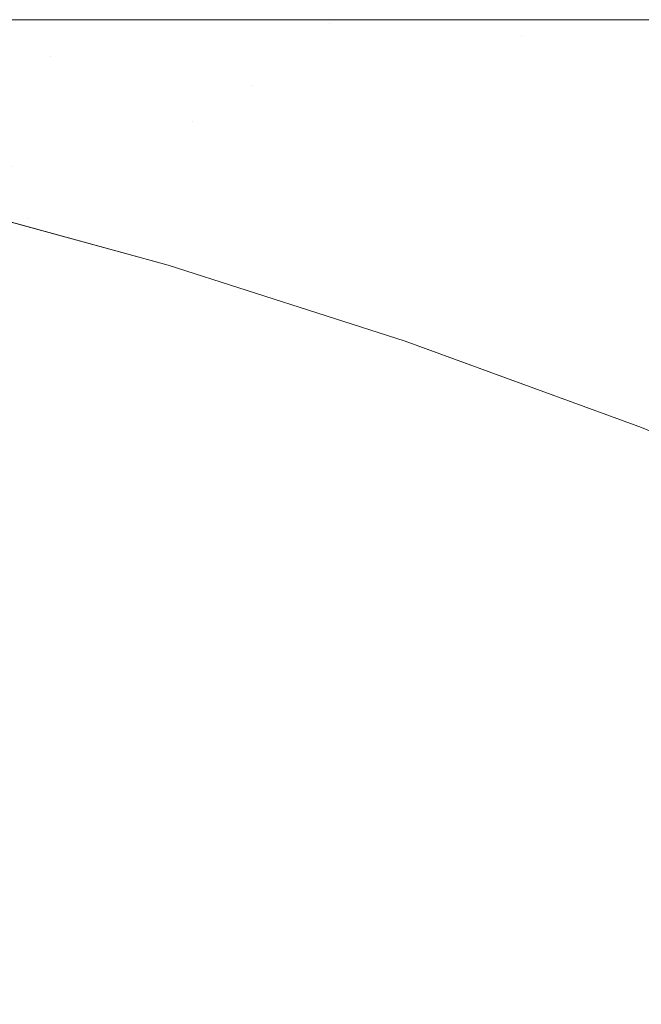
# Model space of a CAD drawing. Header units: centimetres. Extents: x -21.6 to 22.7, y 4.2 to 6.
# Tile 140 of 256: x -6.774 to -6.76661, y 5.98851 to 6.00021. Entities that reach past the tile are written whole.
import ezdxf

# ---------------------------------------------------------------- set-up
doc = ezdxf.new("R2010")
doc.units = ezdxf.units.CM
doc.header["$LTSCALE"] = 2.54
doc.layers.add('Lucido design-1', color=7, linetype='Continuous')

# ---------------------------------------------------------------- blocks, each defined once
blk = doc.blocks.new('Gruppo-3-1')
at = {"color": 7, "linetype": 'Continuous', "lineweight": 9}
for points, invisible_edges in [([(22.630348, 6.000144, -2276.319046), (-21.503423, 6.000212, -2276.32217), (-21.503423, 6.000178, -2276.320608)], 9), ([(22.630348, 6.000144, -2276.319046), (22.630348, 6.000212, -2276.32217), (-21.503423, 6.000212, -2276.32217)], 8), ([(-21.503423, 6.000212, -2276.32217), (7.752862, 6.000212, -2276.52217), (-6.625937, 6.000212, -2276.52217)], 9), ([(-6.625937, 6.000212, -2276.52217), (-6.629512, 6.000212, -2276.522216), (-21.503423, 6.000212, -2276.32217)], 10), ([(7.752862, 6.000212, -2276.52217), (-21.503423, 6.000212, -2276.32217), (22.630348, 6.000212, -2276.32217)], 9), ([(-6.629512, 6.000212, -2276.522216), (-6.635174, 6.000212, -2276.522479), (-21.503423, 6.000212, -2276.32217)], 10), ([(-6.635174, 6.000212, -2276.522479), (-6.640844, 6.000212, -2276.522976), (-21.503423, 6.000212, -2276.32217)], 10), ([(-6.640844, 6.000212, -2276.522976), (-6.646521, 6.000212, -2276.523709), (-21.503423, 6.000212, -2276.32217)], 10), ([(-6.646521, 6.000212, -2276.523709), (-6.647999, 6.000212, -2276.523962), (-6.652204, 6.000212, -2276.524683), (-21.503423, 6.000212, -2276.32217)], 12), ([(-6.652204, 6.000212, -2276.524683), (-6.657892, 6.000212, -2276.5259), (-21.503423, 6.000212, -2276.32217)], 10), ([(-6.657892, 6.000212, -2276.5259), (-6.663583, 6.000212, -2276.527366), (-21.503423, 6.000212, -2276.32217)], 10), ([(-6.663583, 6.000212, -2276.527366), (-6.669275, 6.000212, -2276.529087), (-21.503423, 6.000212, -2276.32217)], 10), ([(-6.669275, 6.000212, -2276.529087), (-6.674965, 6.000212, -2276.531067), (-21.503423, 6.000212, -2276.32217)], 10), ([(-6.674965, 6.000212, -2276.531067), (-6.68065, 6.000212, -2276.533314), (-21.503423, 6.000212, -2276.32217)], 10), ([(-6.68065, 6.000212, -2276.533314), (-6.686327, 6.000212, -2276.535835), (-21.503423, 6.000212, -2276.32217)], 10), ([(-6.686327, 6.000212, -2276.535835), (-6.69199, 6.000212, -2276.538638), (-21.503423, 6.000212, -2276.32217)], 10), ([(-6.69199, 6.000212, -2276.538638), (-6.697634, 6.000212, -2276.54173), (-21.503423, 6.000212, -2276.32217)], 10), ([(-6.697634, 6.000212, -2276.54173), (-6.703253, 6.000212, -2276.54512), (-21.503423, 6.000212, -2276.32217)], 10), ([(-6.703253, 6.000212, -2276.54512), (-6.708838, 6.000212, -2276.548817), (-21.503423, 6.000212, -2276.32217)], 10), ([(-6.708838, 6.000212, -2276.548817), (-6.714382, 6.000212, -2276.552829), (-21.503423, 6.000212, -2276.32217)], 10), ([(-6.714382, 6.000212, -2276.552829), (-6.719874, 6.000212, -2276.557166), (-21.503423, 6.000212, -2276.32217)], 10), ([(-21.503423, 6.000212, -2276.32217), (-6.735917, 6.000212, -2276.572202), (-6.741071, 6.000212, -2276.57791)], 9), ([(-6.719874, 6.000212, -2276.557166), (-6.725302, 6.000212, -2276.561835), (-21.503423, 6.000212, -2276.32217)], 10), ([(-6.741071, 6.000212, -2276.57791), (-6.745838, 6.000212, -2276.583646), (-21.503423, 6.000212, -2276.32217)], 10), ([(-6.745838, 6.000212, -2276.583646), (-6.750736, 6.000212, -2276.590056), (-21.503423, 6.000212, -2276.32217)], 10), ([(-6.725302, 6.000212, -2276.561835), (-6.730655, 6.000212, -2276.566845), (-21.503423, 6.000212, -2276.32217)], 10), ([(-6.730655, 6.000212, -2276.566845), (-6.735917, 6.000212, -2276.572202), (-21.503423, 6.000212, -2276.32217)], 10), ([(-6.750736, 6.000212, -2276.590056), (-6.755472, 6.000212, -2276.596829), (-21.503423, 6.000212, -2276.32217)], 10), ([(-6.755472, 6.000212, -2276.596829), (-6.760025, 6.000212, -2276.603962), (-21.503423, 6.000212, -2276.32217)], 10), ([(-6.760025, 6.000212, -2276.603962), (-6.764371, 6.000212, -2276.611453), (-21.503423, 6.000212, -2276.32217)], 10), ([(-6.764371, 6.000212, -2276.611453), (-6.768488, 6.000212, -2276.619293), (-21.503423, 6.000212, -2276.32217)], 10), ([(-6.768488, 6.000212, -2276.619293), (-6.772351, 6.000212, -2276.627472), (-21.503423, 6.000212, -2276.32217)], 10), ([(-6.772351, 6.000212, -2276.627472), (-6.775936, 6.000212, -2276.635975), (-21.503423, 6.000212, -2276.32217)], 10), ([(-21.503423, 6.000178, -2276.320608), (-21.503423, 6.000117, -2276.317808), (22.630348, 6.000117, -2276.317808), (22.630348, 6.000144, -2276.319046)], 10), ([(22.630348, 5.999831, -2276.313454), (22.630348, 6.000117, -2276.317808), (-21.503423, 6.000117, -2276.317808), (-21.503423, 5.999994, -2276.315928)], 10), ([(-6.782176, 6.000212, -2276.653881), (-6.779219, 6.000212, -2276.644786), (-6.770318, 6.000163, -2276.629523), (-6.784534, 6.000163, -2276.673708)], 14), ([(-6.770318, 6.000163, -2276.629523), (-6.768031, 6.000017, -2276.630991), (-6.782021, 6.000017, -2276.674476), (-6.784534, 6.000163, -2276.673708)], 15), ([(-6.779219, 6.000212, -2276.644786), (-6.775936, 6.000212, -2276.635975), (-6.770318, 6.000163, -2276.629523)], 10), ([(-6.775936, 6.000212, -2276.635975), (-6.772351, 6.000212, -2276.627472), (-6.770318, 6.000163, -2276.629523)], 10), ([(-6.770318, 6.000163, -2276.629523), (-6.772351, 6.000212, -2276.627472), (-6.768488, 6.000212, -2276.619293), (-6.764371, 6.000212, -2276.611453)], 9), ([(-6.764371, 6.000212, -2276.611453), (-6.760025, 6.000212, -2276.603962), (-6.749222, 6.000163, -2276.592717), (-6.770318, 6.000163, -2276.629523)], 14), ([(-6.749222, 6.000163, -2276.592717), (-6.747268, 6.000017, -2276.594769), (-6.768031, 6.000017, -2276.630991), (-6.770318, 6.000163, -2276.629523)], 15), ([(-21.503423, 5.999994, -2276.315928), (-21.503423, 5.999831, -2276.313454), (22.630348, 5.999831, -2276.313454)], 10), ([(-6.782021, 6.000017, -2276.674476), (-6.768031, 6.000017, -2276.630991), (-6.773628, 5.999774, -2276.653106)], 11), ([(-6.773628, 5.999774, -2276.653106), (-6.779516, 5.999774, -2276.675242), (-6.782021, 6.000017, -2276.674476)], 11), ([(-6.768031, 6.000017, -2276.630991), (-6.765749, 5.999774, -2276.632454), (-6.773628, 5.999774, -2276.653106)], 11), ([(-6.768031, 6.000017, -2276.630991), (-6.747268, 6.000017, -2276.594769), (-6.756196, 5.999774, -2276.613617)], 11), ([(-6.756196, 5.999774, -2276.613617), (-6.765749, 5.999774, -2276.632454), (-6.768031, 6.000017, -2276.630991)], 11), ([(22.630348, 5.999356, -2276.309117), (22.630348, 5.999831, -2276.313454), (-21.503423, 5.999831, -2276.313454), (-21.503423, 5.999592, -2276.311268)], 10), ([(-6.771229, 5.999434, -2276.654228), (-6.777021, 5.999434, -2276.676004), (-6.779516, 5.999774, -2276.675242), (-6.773628, 5.999774, -2276.653106)], 15), ([(-6.773628, 5.999774, -2276.653106), (-6.765749, 5.999774, -2276.632454), (-6.763478, 5.999434, -2276.633912), (-6.771229, 5.999434, -2276.654228)], 15), ([(-21.503423, 5.999592, -2276.311268), (-21.503423, 5.999356, -2276.309117), (22.630348, 5.999356, -2276.309117)], 10), ([(-6.77195, 5.998999, -2276.665897), (-6.777021, 5.999434, -2276.676004), (-6.771229, 5.999434, -2276.654228)], 11), ([(-6.77195, 5.998999, -2276.665897), (-6.77454, 5.998999, -2276.676762), (-6.777021, 5.999434, -2276.676004)], 11), ([(-6.771229, 5.999434, -2276.654228), (-6.768844, 5.998999, -2276.655343), (-6.77195, 5.998999, -2276.665897)], 11), ([(-6.765255, 5.998999, -2276.64515), (-6.771229, 5.999434, -2276.654228), (-6.763478, 5.999434, -2276.633912)], 11), ([(-6.765255, 5.998999, -2276.64515), (-6.768844, 5.998999, -2276.655343), (-6.771229, 5.999434, -2276.654228)], 11), ([(22.630348, 5.998693, -2276.304805), (22.630348, 5.999356, -2276.309117), (-21.503423, 5.999356, -2276.309117), (-21.503423, 5.998976, -2276.306643)], 10), ([(-21.503423, 5.998976, -2276.306643), (-21.503423, 5.998693, -2276.304805), (22.630348, 5.998693, -2276.304805)], 10), ([(-6.77454, 5.998999, -2276.676762), (-6.772078, 5.99847, -2276.677514), (-6.77409, 5.99847, -2276.688451)], 11), ([(-6.769531, 5.99847, -2276.666829), (-6.772078, 5.99847, -2276.677514), (-6.77454, 5.998999, -2276.676762), (-6.77195, 5.998999, -2276.665897)], 15), ([(-6.77195, 5.998999, -2276.665897), (-6.768844, 5.998999, -2276.655343), (-6.766476, 5.99847, -2276.65645), (-6.769531, 5.99847, -2276.666829)], 15), ([(-6.762947, 5.99847, -2276.646426), (-6.766476, 5.99847, -2276.65645), (-6.768844, 5.998999, -2276.655343), (-6.765255, 5.998999, -2276.64515)], 15), ([(22.630348, 5.997842, -2276.300526), (22.630348, 5.998693, -2276.304805), (-21.503423, 5.998693, -2276.304805), (-21.503423, 5.998149, -2276.302069)], 10), ([(-6.776424, 5.99847, -2276.710843), (-6.77391, 5.997848, -2276.711032), (-6.775059, 5.998071, -2276.72217)], 11), ([(-6.776424, 5.99847, -2276.710843), (-6.775544, 5.99847, -2276.699582), (-6.773046, 5.997848, -2276.699959), (-6.77391, 5.997848, -2276.711032)], 15), ([(-6.771616, 5.997848, -2276.689014), (-6.773046, 5.997848, -2276.699959), (-6.775544, 5.99847, -2276.699582), (-6.77409, 5.99847, -2276.688451)], 15), ([(-6.77409, 5.99847, -2276.688451), (-6.772078, 5.99847, -2276.677514), (-6.769638, 5.997848, -2276.67826), (-6.771616, 5.997848, -2276.689014)], 15), ([(-6.767133, 5.997848, -2276.667754), (-6.769638, 5.997848, -2276.67826), (-6.772078, 5.99847, -2276.677514), (-6.769531, 5.99847, -2276.666829)], 15), ([(-6.769531, 5.99847, -2276.666829), (-6.766476, 5.99847, -2276.65645), (-6.764129, 5.997848, -2276.657548), (-6.767133, 5.997848, -2276.667754)], 15), ([(-21.503423, 5.998149, -2276.302069), (-21.503423, 5.997842, -2276.300526), (22.630348, 5.997842, -2276.300526)], 10), ([(-6.775059, 5.998071, -2276.72217), (-6.772233, 5.997294, -2276.72217), (-6.772233, 5.997294, -2276.92217), (-6.774203, 5.997835, -2276.92217)], 10), ([(-6.772233, 5.997294, -2276.72217), (-6.775059, 5.998071, -2276.72217), (-6.77391, 5.997848, -2276.711032)], 10), ([(22.630348, 5.997842, -2276.300526), (-21.503423, 5.997842, -2276.300526), (-21.503423, 5.996805, -2276.296288), (22.630348, 5.996805, -2276.296288)], 5), ([(-6.774219, 5.997741, -2276.926855), (-6.774208, 5.9978, -2276.925294), (-6.771717, 5.997088, -2276.925294), (-6.771729, 5.997029, -2276.926855)], 15), ([(-6.771709, 5.997123, -2276.923732), (-6.771717, 5.997088, -2276.925294), (-6.774208, 5.9978, -2276.925294), (-6.774202, 5.997836, -2276.923732)], 15), ([(-6.774202, 5.997836, -2276.923732), (-6.774203, 5.997835, -2276.92217), (-6.772233, 5.997294, -2276.92217)], 9), ([(-6.772233, 5.997294, -2276.92217), (-6.771709, 5.997123, -2276.923732), (-6.774202, 5.997836, -2276.923732)], 11), ([(-6.77391, 5.997848, -2276.711032), (-6.771423, 5.997135, -2276.711219), (-6.772233, 5.997294, -2276.72217)], 11), ([(-6.77391, 5.997848, -2276.711032), (-6.773046, 5.997848, -2276.699959), (-6.770573, 5.997135, -2276.700332), (-6.771423, 5.997135, -2276.711219)], 15), ([(-6.769167, 5.997135, -2276.689572), (-6.770573, 5.997135, -2276.700332), (-6.773046, 5.997848, -2276.699959), (-6.771616, 5.997848, -2276.689014)], 15), ([(-6.771616, 5.997848, -2276.689014), (-6.769638, 5.997848, -2276.67826), (-6.767222, 5.997135, -2276.678998), (-6.769167, 5.997135, -2276.689572)], 15), ([(-6.764759, 5.997135, -2276.668668), (-6.767222, 5.997135, -2276.678998), (-6.769638, 5.997848, -2276.67826), (-6.767133, 5.997848, -2276.667754)], 15), ([(-6.767133, 5.997848, -2276.667754), (-6.764129, 5.997848, -2276.657548), (-6.761806, 5.997135, -2276.658634), (-6.764759, 5.997135, -2276.668668)], 15), ([(-6.774254, 5.99755, -2276.929971), (-6.774235, 5.997657, -2276.928414), (-6.771747, 5.996946, -2276.928414), (-6.771769, 5.99684, -2276.929971)], 15), ([(-6.771729, 5.997029, -2276.926855), (-6.771747, 5.996946, -2276.928414), (-6.774235, 5.997657, -2276.928414), (-6.774219, 5.997741, -2276.926855)], 15), ([(-6.771769, 5.99684, -2276.929971), (-6.771797, 5.99671, -2276.931524), (-6.774278, 5.99742, -2276.931524), (-6.774254, 5.99755, -2276.929971)], 15), ([(-6.774307, 5.997265, -2276.933075), (-6.774278, 5.99742, -2276.931524), (-6.771797, 5.99671, -2276.931524), (-6.771829, 5.996557, -2276.933075)], 15), ([(-6.771829, 5.996557, -2276.933075), (-6.771866, 5.996381, -2276.934621), (-6.774339, 5.997088, -2276.934621), (-6.774307, 5.997265, -2276.933075)], 15), ([(-6.772233, 5.997294, -2276.92217), (-6.772233, 5.997294, -2276.72217), (-6.769416, 5.996393, -2276.72217), (-6.769416, 5.996393, -2276.92217)], 5), ([(-6.768964, 5.996334, -2276.711404), (-6.769416, 5.996393, -2276.72217), (-6.772233, 5.997294, -2276.72217), (-6.771423, 5.997135, -2276.711219)], 13), ([(-6.769246, 5.996322, -2276.923732), (-6.771709, 5.997123, -2276.923732), (-6.772233, 5.997294, -2276.92217), (-6.769416, 5.996393, -2276.92217)], 11), ([(-6.774376, 5.996887, -2276.936163), (-6.774339, 5.997088, -2276.934621), (-6.771866, 5.996381, -2276.934621), (-6.771908, 5.996181, -2276.936163)], 15), ([(-6.771729, 5.997029, -2276.926855), (-6.771717, 5.997088, -2276.925294), (-6.769254, 5.996287, -2276.925294), (-6.769268, 5.996228, -2276.926855)], 15), ([(-6.769246, 5.996322, -2276.923732), (-6.769254, 5.996287, -2276.925294), (-6.771717, 5.997088, -2276.925294), (-6.771709, 5.997123, -2276.923732)], 15), ([(-6.771423, 5.997135, -2276.711219), (-6.770573, 5.997135, -2276.700332), (-6.768128, 5.996334, -2276.700701), (-6.768964, 5.996334, -2276.711404)], 15), ([(-6.766746, 5.996334, -2276.690123), (-6.768128, 5.996334, -2276.700701), (-6.770573, 5.997135, -2276.700332), (-6.769167, 5.997135, -2276.689572)], 15), ([(-6.769167, 5.997135, -2276.689572), (-6.767222, 5.997135, -2276.678998), (-6.764834, 5.996334, -2276.679728), (-6.766746, 5.996334, -2276.690123)], 15), ([(-6.762413, 5.996334, -2276.669573), (-6.764834, 5.996334, -2276.679728), (-6.767222, 5.997135, -2276.678998), (-6.764759, 5.997135, -2276.668668)], 15), ([(-6.769268, 5.996228, -2276.926855), (-6.769288, 5.996146, -2276.928414), (-6.771747, 5.996946, -2276.928414), (-6.771729, 5.997029, -2276.926855)], 15), ([(-6.771908, 5.996181, -2276.936163), (-6.771955, 5.995959, -2276.9377), (-6.774418, 5.996663, -2276.9377), (-6.774376, 5.996887, -2276.936163)], 15), ([(-6.769313, 5.996041, -2276.929971), (-6.769344, 5.995912, -2276.931524), (-6.771797, 5.99671, -2276.931524), (-6.771769, 5.99684, -2276.929971)], 15), ([(-6.771769, 5.99684, -2276.929971), (-6.771747, 5.996946, -2276.928414), (-6.769288, 5.996146, -2276.928414), (-6.769313, 5.996041, -2276.929971)], 15), ([(22.630348, 5.995584, -2276.292099), (22.630348, 5.996805, -2276.296288), (-21.503423, 5.996805, -2276.296288), (-21.503423, 5.996312, -2276.294597)], 10), ([(-6.774463, 5.996416, -2276.939231), (-6.774418, 5.996663, -2276.9377), (-6.771955, 5.995959, -2276.9377), (-6.772007, 5.995714, -2276.939231)], 15), ([(-6.771829, 5.996557, -2276.933075), (-6.771797, 5.99671, -2276.931524), (-6.769344, 5.995912, -2276.931524), (-6.76938, 5.99576, -2276.933075)], 15), ([(-6.76938, 5.99576, -2276.933075), (-6.769422, 5.995586, -2276.934621), (-6.771866, 5.996381, -2276.934621), (-6.771829, 5.996557, -2276.933075)], 15), ([(-6.772007, 5.995714, -2276.939231), (-6.772063, 5.995446, -2276.940757), (-6.774513, 5.996146, -2276.940757), (-6.774463, 5.996416, -2276.939231)], 15), ([(-6.771908, 5.996181, -2276.936163), (-6.771866, 5.996381, -2276.934621), (-6.769422, 5.995586, -2276.934621), (-6.769469, 5.995388, -2276.936163)], 15), ([(-6.769416, 5.996393, -2276.72217), (-6.766609, 5.995367, -2276.72217), (-6.766609, 5.995367, -2276.92217), (-6.769244, 5.99633, -2276.92217)], 10), ([(-6.769244, 5.99633, -2276.92217), (-6.769416, 5.996393, -2276.92217), (-6.769416, 5.996393, -2276.72217)], 10), ([(-6.766537, 5.995446, -2276.711587), (-6.766609, 5.995367, -2276.72217), (-6.769416, 5.996393, -2276.72217), (-6.768964, 5.996334, -2276.711404)], 13), ([(-6.769416, 5.996393, -2276.92217), (-6.769244, 5.99633, -2276.92217), (-6.769246, 5.996322, -2276.923732)], 10), ([(-21.503423, 5.996312, -2276.294597), (-21.503423, 5.995584, -2276.292099), (22.630348, 5.995584, -2276.292099)], 10), ([(-6.769268, 5.996228, -2276.926855), (-6.769254, 5.996287, -2276.925294), (-6.766824, 5.995399, -2276.925294), (-6.766839, 5.995341, -2276.926855)], 15), ([(-6.766815, 5.995434, -2276.923732), (-6.766824, 5.995399, -2276.925294), (-6.769254, 5.996287, -2276.925294), (-6.769246, 5.996322, -2276.923732)], 15), ([(-6.769246, 5.996322, -2276.923732), (-6.769244, 5.99633, -2276.92217), (-6.766609, 5.995367, -2276.92217), (-6.766815, 5.995434, -2276.923732)], 13), ([(-6.768964, 5.996334, -2276.711404), (-6.768128, 5.996334, -2276.700701), (-6.765715, 5.995446, -2276.701066), (-6.766537, 5.995446, -2276.711587)], 15), ([(-6.764357, 5.995446, -2276.690667), (-6.765715, 5.995446, -2276.701066), (-6.768128, 5.996334, -2276.700701), (-6.766746, 5.996334, -2276.690123)], 15), ([(-6.766746, 5.996334, -2276.690123), (-6.764834, 5.996334, -2276.679728), (-6.762477, 5.995446, -2276.680448), (-6.764357, 5.995446, -2276.690667)], 15), ([(-6.774566, 5.995854, -2276.942275), (-6.774513, 5.996146, -2276.940757), (-6.772063, 5.995446, -2276.940757), (-6.772125, 5.995156, -2276.942275)], 15), ([(-6.769469, 5.995388, -2276.936163), (-6.769521, 5.995167, -2276.9377), (-6.771955, 5.995959, -2276.9377), (-6.771908, 5.996181, -2276.936163)], 15), ([(-6.769313, 5.996041, -2276.929971), (-6.769288, 5.996146, -2276.928414), (-6.766861, 5.99526, -2276.928414), (-6.766889, 5.995155, -2276.929971)], 15), ([(-6.766839, 5.995341, -2276.926855), (-6.766861, 5.99526, -2276.928414), (-6.769288, 5.996146, -2276.928414), (-6.769268, 5.996228, -2276.926855)], 15), ([(-6.766889, 5.995155, -2276.929971), (-6.766923, 5.995028, -2276.931524), (-6.769344, 5.995912, -2276.931524), (-6.769313, 5.996041, -2276.929971)], 15), ([(-6.772007, 5.995714, -2276.939231), (-6.771955, 5.995959, -2276.9377), (-6.769521, 5.995167, -2276.9377), (-6.769579, 5.994924, -2276.939231)], 15), ([(-6.76938, 5.99576, -2276.933075), (-6.769344, 5.995912, -2276.931524), (-6.766923, 5.995028, -2276.931524), (-6.766963, 5.994878, -2276.933075)], 15), ([(-6.772125, 5.995156, -2276.942275), (-6.772191, 5.994844, -2276.943786), (-6.774624, 5.995539, -2276.943786), (-6.774566, 5.995854, -2276.942275)], 15), ([(-6.769579, 5.994924, -2276.939231), (-6.769643, 5.994659, -2276.940757), (-6.772063, 5.995446, -2276.940757), (-6.772007, 5.995714, -2276.939231)], 15), ([(-6.766963, 5.994878, -2276.933075), (-6.767009, 5.994704, -2276.934621), (-6.769422, 5.995586, -2276.934621), (-6.76938, 5.99576, -2276.933075)], 15), ([(22.630348, 5.994181, -2276.287968), (22.630348, 5.995584, -2276.292099), (-21.503423, 5.995584, -2276.292099), (-21.503423, 5.994947, -2276.290225)], 10), ([(-6.769469, 5.995388, -2276.936163), (-6.769422, 5.995586, -2276.934621), (-6.767009, 5.994704, -2276.934621), (-6.767061, 5.994509, -2276.936163)], 15), ([(-6.774686, 5.995202, -2276.94529), (-6.774624, 5.995539, -2276.943786), (-6.772191, 5.994844, -2276.943786), (-6.772261, 5.994509, -2276.94529)], 15), ([(-6.772125, 5.995156, -2276.942275), (-6.772063, 5.995446, -2276.940757), (-6.769643, 5.994659, -2276.940757), (-6.769711, 5.994371, -2276.942275)], 15), ([(-6.764418, 5.994462, -2276.923732), (-6.764429, 5.994427, -2276.925294), (-6.766824, 5.995399, -2276.925294), (-6.766815, 5.995434, -2276.923732)], 15), ([(-6.766815, 5.995434, -2276.923732), (-6.766609, 5.995367, -2276.92217), (-6.764419, 5.994464, -2276.92217), (-6.764418, 5.994462, -2276.923732)], 13), ([(-6.767061, 5.994509, -2276.936163), (-6.767119, 5.99429, -2276.9377), (-6.769521, 5.995167, -2276.9377), (-6.769469, 5.995388, -2276.936163)], 15), ([(-6.764446, 5.99437, -2276.926855), (-6.764469, 5.994289, -2276.928414), (-6.766861, 5.99526, -2276.928414), (-6.766839, 5.995341, -2276.926855)], 15), ([(-6.766839, 5.995341, -2276.926855), (-6.766824, 5.995399, -2276.925294), (-6.764429, 5.994427, -2276.925294), (-6.764446, 5.99437, -2276.926855)], 15), ([(-6.764419, 5.994464, -2276.92217), (-6.766609, 5.995367, -2276.92217), (-6.766609, 5.995367, -2276.72217), (-6.763814, 5.994214, -2276.72217)], 10), ([(-6.772261, 5.994509, -2276.94529), (-6.772336, 5.994153, -2276.946785), (-6.774752, 5.994844, -2276.946785), (-6.774686, 5.995202, -2276.94529)], 15), ([(-6.766889, 5.995155, -2276.929971), (-6.766861, 5.99526, -2276.928414), (-6.764469, 5.994289, -2276.928414), (-6.7645, 5.994186, -2276.929971)], 15), ([(-6.769711, 5.994371, -2276.942275), (-6.769785, 5.994061, -2276.943786), (-6.772191, 5.994844, -2276.943786), (-6.772125, 5.995156, -2276.942275)], 15), ([(-6.769579, 5.994924, -2276.939231), (-6.769521, 5.995167, -2276.9377), (-6.767119, 5.99429, -2276.9377), (-6.767183, 5.994049, -2276.939231)], 15), ([(-6.7645, 5.994186, -2276.929971), (-6.764537, 5.99406, -2276.931524), (-6.766923, 5.995028, -2276.931524), (-6.766889, 5.995155, -2276.929971)], 15), ([(-6.766963, 5.994878, -2276.933075), (-6.766923, 5.995028, -2276.931524), (-6.764537, 5.99406, -2276.931524), (-6.764581, 5.993911, -2276.933075)], 15), ([(-21.503423, 5.994947, -2276.290225), (-21.503423, 5.994181, -2276.287968), (22.630348, 5.994181, -2276.287968)], 10), ([(-6.774822, 5.994463, -2276.948272), (-6.774752, 5.994844, -2276.946785), (-6.772336, 5.994153, -2276.946785), (-6.772416, 5.993775, -2276.948272)], 15), ([(-6.772261, 5.994509, -2276.94529), (-6.772191, 5.994844, -2276.943786), (-6.769785, 5.994061, -2276.943786), (-6.769864, 5.993729, -2276.94529)], 15), ([(-6.767183, 5.994049, -2276.939231), (-6.767253, 5.993786, -2276.940757), (-6.769643, 5.994659, -2276.940757), (-6.769579, 5.994924, -2276.939231)], 15), ([(-6.764581, 5.993911, -2276.933075), (-6.764631, 5.99374, -2276.934621), (-6.767009, 5.994704, -2276.934621), (-6.766963, 5.994878, -2276.933075)], 15), ([(-6.769711, 5.994371, -2276.942275), (-6.769643, 5.994659, -2276.940757), (-6.767253, 5.993786, -2276.940757), (-6.767329, 5.993501, -2276.942275)], 15), ([(-6.767061, 5.994509, -2276.936163), (-6.767009, 5.994704, -2276.934621), (-6.764631, 5.99374, -2276.934621), (-6.764688, 5.993546, -2276.936163)], 15), ([(-6.769864, 5.993729, -2276.94529), (-6.769949, 5.993376, -2276.946785), (-6.772336, 5.994153, -2276.946785), (-6.772261, 5.994509, -2276.94529)], 15), ([(-6.764688, 5.993546, -2276.936163), (-6.764752, 5.99333, -2276.9377), (-6.767119, 5.99429, -2276.9377), (-6.767061, 5.994509, -2276.936163)], 15), ([(-6.772416, 5.993775, -2276.948272), (-6.7725, 5.993376, -2276.94975), (-6.774896, 5.994061, -2276.94975), (-6.774822, 5.994463, -2276.948272)], 15), ([(-6.767329, 5.993501, -2276.942275), (-6.767411, 5.993194, -2276.943786), (-6.769785, 5.994061, -2276.943786), (-6.769711, 5.994371, -2276.942275)], 15), ([(-6.767183, 5.994049, -2276.939231), (-6.767119, 5.99429, -2276.9377), (-6.764752, 5.99333, -2276.9377), (-6.764822, 5.993091, -2276.939231)], 15), ([(22.630348, 5.9926, -2276.283902), (22.630348, 5.994181, -2276.287968), (-21.503423, 5.994181, -2276.287968), (-21.503423, 5.993397, -2276.285952)], 10), ([(-6.772416, 5.993775, -2276.948272), (-6.772336, 5.994153, -2276.946785), (-6.769949, 5.993376, -2276.946785), (-6.770038, 5.993001, -2276.948272)], 15), ([(-6.774974, 5.993638, -2276.951217), (-6.774896, 5.994061, -2276.94975), (-6.7725, 5.993376, -2276.94975), (-6.772589, 5.992956, -2276.951217)], 15), ([(-6.769864, 5.993729, -2276.94529), (-6.769785, 5.994061, -2276.943786), (-6.767411, 5.993194, -2276.943786), (-6.767499, 5.992865, -2276.94529)], 15), ([(-6.764822, 5.993091, -2276.939231), (-6.764899, 5.992831, -2276.940757), (-6.767253, 5.993786, -2276.940757), (-6.767183, 5.994049, -2276.939231)], 15), ([(-6.770038, 5.993001, -2276.948272), (-6.770132, 5.992606, -2276.94975), (-6.7725, 5.993376, -2276.94975), (-6.772416, 5.993775, -2276.948272)], 15), ([(-6.767499, 5.992865, -2276.94529), (-6.767592, 5.992515, -2276.946785), (-6.769949, 5.993376, -2276.946785), (-6.769864, 5.993729, -2276.94529)], 15), ([(-6.767329, 5.993501, -2276.942275), (-6.767253, 5.993786, -2276.940757), (-6.764899, 5.992831, -2276.940757), (-6.764982, 5.992549, -2276.942275)], 15), ([(-6.772589, 5.992956, -2276.951217), (-6.772682, 5.992515, -2276.952675), (-6.775056, 5.993194, -2276.952675), (-6.774974, 5.993638, -2276.951217)], 15), ([(-6.764982, 5.992549, -2276.942275), (-6.765071, 5.992245, -2276.943786), (-6.767411, 5.993194, -2276.943786), (-6.767329, 5.993501, -2276.942275)], 15), ([(-21.503423, 5.993397, -2276.285952), (-21.503423, 5.9926, -2276.283902), (22.630348, 5.9926, -2276.283902)], 10), ([(-6.772589, 5.992956, -2276.951217), (-6.7725, 5.993376, -2276.94975), (-6.770132, 5.992606, -2276.94975), (-6.770232, 5.992189, -2276.951217)], 15), ([(-6.770038, 5.993001, -2276.948272), (-6.769949, 5.993376, -2276.946785), (-6.767592, 5.992515, -2276.946785), (-6.767691, 5.992144, -2276.948272)], 15), ([(-6.775141, 5.992729, -2276.954122), (-6.775056, 5.993194, -2276.952675), (-6.772682, 5.992515, -2276.952675), (-6.772779, 5.992054, -2276.954122)], 15), ([(-6.767499, 5.992865, -2276.94529), (-6.767411, 5.993194, -2276.943786), (-6.765071, 5.992245, -2276.943786), (-6.765167, 5.991919, -2276.94529)], 15), ([(-6.767691, 5.992144, -2276.948272), (-6.767795, 5.991752, -2276.94975), (-6.770132, 5.992606, -2276.94975), (-6.770038, 5.993001, -2276.948272)], 15), ([(-6.770232, 5.992189, -2276.951217), (-6.770336, 5.991752, -2276.952675), (-6.772682, 5.992515, -2276.952675), (-6.772589, 5.992956, -2276.951217)], 15), ([(-6.765167, 5.991919, -2276.94529), (-6.765269, 5.991573, -2276.946785), (-6.767592, 5.992515, -2276.946785), (-6.767499, 5.992865, -2276.94529)], 15), ([(-6.772779, 5.992054, -2276.954122), (-6.772881, 5.991573, -2276.955559), (-6.775231, 5.992245, -2276.955559), (-6.775141, 5.992729, -2276.954122)], 15), ([(22.630348, 5.990843, -2276.279908), (22.630348, 5.9926, -2276.283902), (-21.503423, 5.9926, -2276.283902), (-21.503423, 5.99167, -2276.281789)], 10), ([(-6.772779, 5.992054, -2276.954122), (-6.772682, 5.992515, -2276.952675), (-6.770336, 5.991752, -2276.952675), (-6.770445, 5.991295, -2276.954122)], 15), ([(-6.770232, 5.992189, -2276.951217), (-6.770132, 5.992606, -2276.94975), (-6.767795, 5.991752, -2276.94975), (-6.767905, 5.991339, -2276.951217)], 15), ([(-6.767691, 5.992144, -2276.948272), (-6.767592, 5.992515, -2276.946785), (-6.765269, 5.991573, -2276.946785), (-6.765377, 5.991206, -2276.948272)], 15), ([(-6.775323, 5.99174, -2276.956983), (-6.775231, 5.992245, -2276.955559), (-6.772881, 5.991573, -2276.955559), (-6.772987, 5.991072, -2276.956983)], 15), ([(-6.767905, 5.991339, -2276.951217), (-6.76802, 5.990906, -2276.952675), (-6.770336, 5.991752, -2276.952675), (-6.770232, 5.992189, -2276.951217)], 15), ([(-6.770445, 5.991295, -2276.954122), (-6.770559, 5.990818, -2276.955559), (-6.772881, 5.991573, -2276.955559), (-6.772779, 5.992054, -2276.954122)], 15), ([(-6.765377, 5.991206, -2276.948272), (-6.765491, 5.990818, -2276.94975), (-6.767795, 5.991752, -2276.94975), (-6.767691, 5.992144, -2276.948272)], 15), ([(-6.772987, 5.991072, -2276.956983), (-6.773097, 5.990552, -2276.958396), (-6.77542, 5.991216, -2276.958396), (-6.775323, 5.99174, -2276.956983)], 15), ([(-6.770445, 5.991295, -2276.954122), (-6.770336, 5.991752, -2276.952675), (-6.76802, 5.990906, -2276.952675), (-6.768141, 5.990453, -2276.954122)], 15), ([(-6.767905, 5.991339, -2276.951217), (-6.767795, 5.991752, -2276.94975), (-6.765491, 5.990818, -2276.94975), (-6.765612, 5.990409, -2276.951217)], 15), ([(-21.503423, 5.99167, -2276.281789), (-21.503423, 5.990843, -2276.279908), (22.630348, 5.990843, -2276.279908)], 10), ([(-6.772987, 5.991072, -2276.956983), (-6.772881, 5.991573, -2276.955559), (-6.770559, 5.990818, -2276.955559), (-6.770677, 5.990321, -2276.956983)], 15), ([(-6.765612, 5.990409, -2276.951217), (-6.765738, 5.98998, -2276.952675), (-6.76802, 5.990906, -2276.952675), (-6.767905, 5.991339, -2276.951217)], 15), ([(-6.77552, 5.990672, -2276.959797), (-6.77542, 5.991216, -2276.958396), (-6.773097, 5.990552, -2276.958396), (-6.773211, 5.990012, -2276.959797)], 15), ([(-6.768141, 5.990453, -2276.954122), (-6.768267, 5.98998, -2276.955559), (-6.770559, 5.990818, -2276.955559), (-6.770445, 5.991295, -2276.954122)], 15), ([(-6.770677, 5.990321, -2276.956983), (-6.7708, 5.989805, -2276.958396), (-6.773097, 5.990552, -2276.958396), (-6.772987, 5.991072, -2276.956983)], 15), ([(-6.768141, 5.990453, -2276.954122), (-6.76802, 5.990906, -2276.952675), (-6.765738, 5.98998, -2276.952675), (-6.76587, 5.989532, -2276.954122)], 15), ([(22.630348, 5.988913, -2276.275995), (22.630348, 5.990843, -2276.279908), (-21.503423, 5.990843, -2276.279908), (-21.503423, 5.989777, -2276.277746)], 10), ([(-6.770677, 5.990321, -2276.956983), (-6.770559, 5.990818, -2276.955559), (-6.768267, 5.98998, -2276.955559), (-6.768398, 5.989488, -2276.956983)], 15), ([(-6.773211, 5.990012, -2276.959797), (-6.773328, 5.989454, -2276.961185), (-6.775623, 5.99011, -2276.961185), (-6.77552, 5.990672, -2276.959797)], 15), ([(-6.773211, 5.990012, -2276.959797), (-6.773097, 5.990552, -2276.958396), (-6.7708, 5.989805, -2276.958396), (-6.770928, 5.98927, -2276.959797)], 15), ([(-6.76587, 5.989532, -2276.954122), (-6.766008, 5.989064, -2276.955559), (-6.768267, 5.98998, -2276.955559), (-6.768141, 5.990453, -2276.954122)], 15), ([(-6.768398, 5.989488, -2276.956983), (-6.768534, 5.988977, -2276.958396), (-6.7708, 5.989805, -2276.958396), (-6.770677, 5.990321, -2276.956983)], 15), ([(-6.77573, 5.989529, -2276.96256), (-6.775623, 5.99011, -2276.961185), (-6.773328, 5.989454, -2276.961185), (-6.77345, 5.988877, -2276.96256)], 15), ([(-6.770928, 5.98927, -2276.959797), (-6.77106, 5.988716, -2276.961185), (-6.773328, 5.989454, -2276.961185), (-6.773211, 5.990012, -2276.959797)], 15), ([(-6.768398, 5.989488, -2276.956983), (-6.768267, 5.98998, -2276.955559), (-6.766008, 5.989064, -2276.955559), (-6.766151, 5.988577, -2276.956983)], 15), ([(-21.503423, 5.989777, -2276.277746), (-21.503423, 5.988913, -2276.275995), (22.630348, 5.988913, -2276.275995)], 10), ([(-6.770928, 5.98927, -2276.959797), (-6.7708, 5.989805, -2276.958396), (-6.768534, 5.988977, -2276.958396), (-6.768675, 5.988447, -2276.959797)], 15), ([(-6.77345, 5.988877, -2276.96256), (-6.773576, 5.988283, -2276.963922), (-6.77584, 5.98893, -2276.963922), (-6.77573, 5.989529, -2276.96256)], 15), ([(-6.766151, 5.988577, -2276.956983), (-6.7663, 5.988071, -2276.958396), (-6.768534, 5.988977, -2276.958396), (-6.768398, 5.989488, -2276.956983)], 15), ([(-6.77345, 5.988877, -2276.96256), (-6.773328, 5.989454, -2276.961185), (-6.77106, 5.988716, -2276.961185), (-6.771196, 5.988144, -2276.96256)], 15), ([(-6.768675, 5.988447, -2276.959797), (-6.768821, 5.987898, -2276.961185), (-6.77106, 5.988716, -2276.961185), (-6.770928, 5.98927, -2276.959797)], 15), ([(22.630348, 5.987023, -2276.27255), (22.630348, 5.988913, -2276.275995), (-21.503423, 5.988913, -2276.275995), (-21.503423, 5.987727, -2276.273832)], 10), ([(-6.775954, 5.988314, -2276.96527), (-6.77584, 5.98893, -2276.963922), (-6.773576, 5.988283, -2276.963922), (-6.773705, 5.987671, -2276.96527)], 15), ([(-6.771196, 5.988144, -2276.96256), (-6.771337, 5.987555, -2276.963922), (-6.773576, 5.988283, -2276.963922), (-6.77345, 5.988877, -2276.96256)], 15), ([(-6.768675, 5.988447, -2276.959797), (-6.768534, 5.988977, -2276.958396), (-6.7663, 5.988071, -2276.958396), (-6.766455, 5.987546, -2276.959797)], 15), ([(-6.771196, 5.988144, -2276.96256), (-6.77106, 5.988716, -2276.961185), (-6.768821, 5.987898, -2276.961185), (-6.768972, 5.987332, -2276.96256)], 15)]:
    blk.add_3dface(points, dxfattribs=dict(at, invisible_edges=invisible_edges))
blk = doc.blocks.new('Gruppo-4-1')
at = {"color": 7}
blk.add_blockref('Gruppo-3-1', (0, 0), dxfattribs=at)

msp = doc.modelspace()

# ---------------------------------------------------------------- block references
at = {"layer": 'Lucido design-1', "color": 7}
msp.add_blockref('Gruppo-4-1', (0, 0), dxfattribs=at)

doc.saveas('drawing.dxf')
